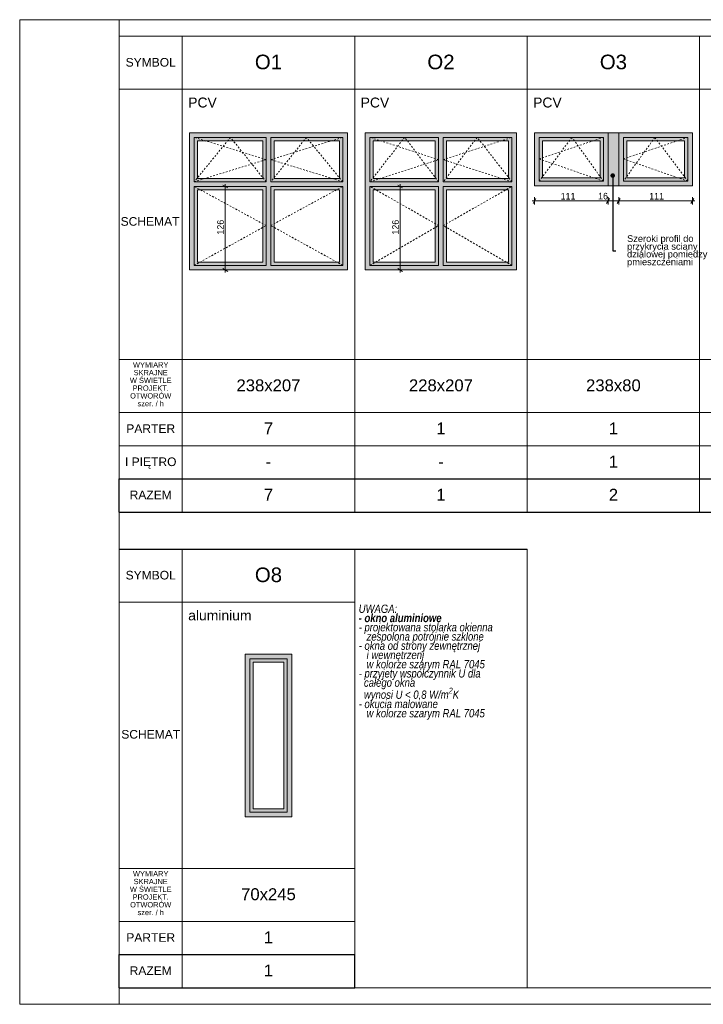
# Model space of a CAD drawing. Extents: x -130919 to -54459, y 5277 to 20371.
# Tile 10 of 11: x -75359 to -65054, y 5521 to 20371. Entities that reach past the tile are written whole.
import ezdxf

# ---------------------------------------------------------------- set-up
doc = ezdxf.new("R2010")
doc.units = 0
doc.header["$MEASUREMENT"] = 0
doc.linetypes.add('Hidden Line', pattern=[50, 25, -25])
for name, color, linetype, lineweight in [('0_Nr_Pióra__5', 7, 'Continuous', 13), ('Arch okna_Nr_Pióra__21', 7, 'Continuous', 13), ('Arch opisy okien_Nr_Pióra__1', 7, 'Continuous', 25), ('Arch opisy_Nr_Pióra__1', 7, 'Continuous', 25), ('Arch opisy_Nr_Pióra__21', 7, 'Continuous', 13), ('Arch opisy_Nr_Pióra__7', 7, 'Continuous', 13), ('ARCH TABELA_Nr_Pióra__21', 7, 'Continuous', 13), ('Arch wymiary_Nr_Pióra__5', 7, 'Continuous', 13)]:
    doc.layers.add(name, color=color, linetype=linetype, lineweight=lineweight)
doc.layers.add('Arch kolorystyka_Nr_Pióra__2', color=7, linetype='Continuous', lineweight=13, true_color=0x7f7f7f)
doc.layers.add('Arch wymiary', color=7, linetype='Continuous')
doc.styles.add('GENERATED_STYLE_1', font='txt')
doc.styles.add('GENERATED_STYLE_2', font='arial.ttf')
doc.styles.add('GENERATED_STYLE_3', font='arial.ttf')
doc.styles.add('GENERATED_STYLE_7', font='txt')
doc.dimstyles.new('GENERATED_STYLE__1', dxfattribs={"dimtxt": 100, "dimasz": 57, "dimexe": 0.18, "dimexo": 0, "dimgap": 0.09, "dimtad": 1, "dimdec": 0, "dimlfac": 0.1, "dimzin": 0, "dimdsep": 46, "dimtxsty": 'GENERATED_STYLE_1', "dimblk": 'ARROWHEAD_2', "dimblk1": 'ARROWHEAD_2', "dimblk2": 'ARROWHEAD_2', "dimcen": 0.09, "dimclrd": 7, "dimclre": 7, "dimclrt": 7, "dimadec": 0, "dimazin": 0, "dimtfac": 1, "dimtdec": 4, "dimtmove": 0, "dimatfit": 3, "dimfxl": 0, "dimtolj": 1, "dimtzin": 0, "dimarcsym": 0})
doc.dimstyles.new('GENERATED_STYLE__2', dxfattribs={"dimtxt": 100, "dimasz": 57, "dimexe": 0.18, "dimexo": 0, "dimgap": 0.09, "dimtad": 1, "dimtih": 1, "dimtoh": 1, "dimdec": 0, "dimlfac": 0.1, "dimzin": 0, "dimdsep": 46, "dimtxsty": 'GENERATED_STYLE_1', "dimblk": 'ARROWHEAD_2', "dimblk1": 'ARROWHEAD_2', "dimblk2": 'ARROWHEAD_2', "dimcen": 0.09, "dimclrd": 7, "dimclre": 7, "dimclrt": 7, "dimadec": 0, "dimazin": 0, "dimtfac": 1, "dimtdec": 4, "dimtmove": 0, "dimatfit": 3, "dimfxl": 0, "dimtolj": 1, "dimtzin": 0, "dimarcsym": 0})
doc.dimstyles.new('GENERATED_STYLE__5', dxfattribs={"dimtxt": 0.18, "dimasz": 136.8, "dimexe": 0.18, "dimexo": 0.0625, "dimgap": 0.09, "dimtad": 0, "dimtih": 1, "dimtoh": 1, "dimdec": 4, "dimzin": 0, "dimdsep": 46, "dimcen": 0.09, "dimadec": 0, "dimazin": 0, "dimtfac": 1, "dimtdec": 4, "dimtmove": 0, "dimatfit": 3, "dimldrblk": 'ARROWHEAD_11', "dimfxl": 0, "dimtolj": 1, "dimtzin": 0, "dimarcsym": 0})

# ---------------------------------------------------------------- blocks, each defined once
blk = doc.blocks.new('*D24')
at = {"layer": 'Arch wymiary_Nr_Pióra__5', "linetype": 'Continuous'}
for p, q in [((-72205, 17856), (-72317, 17856)), ((-72223, 17834), (-72298, 17877)), ((-72261, 17856), (-72261, 17892)), ((-72261, 16596), (-72261, 17856)), ((-72205, 16596), (-72317, 16596)), ((-72298, 16617), (-72223, 16574)), ((-72261, 16559), (-72261, 16596))]:
    blk.add_line(p, q, dxfattribs=at)
at = {"layer": 'Arch wymiary_Nr_Pióra__5', "insert": (-72281, 17130), "char_height": 100, "attachment_point": 7, "rotation": 90, "style": 'GENERATED_STYLE_1'}
blk.add_mtext('{126}', dxfattribs=at)
blk = doc.blocks.new('ARROWHEAD_2')
at = {"color": 0, "linetype": 'Continuous', "lineweight": 0}
for p, q in [((0, 0), (-1, 0)), ((-0.38, -0.66), (0.38, 0.66))]:
    blk.add_line(p, q, dxfattribs=at)
blk = doc.blocks.new('*D26')
at = {"layer": 'Arch wymiary_Nr_Pióra__5', "linetype": 'Continuous'}
for p, q in [((-69567, 17856), (-69679, 17856)), ((-69586, 17834), (-69661, 17877)), ((-69623, 17856), (-69623, 17892)), ((-69623, 16596), (-69623, 17856)), ((-69567, 16596), (-69679, 16596)), ((-69661, 16617), (-69586, 16574)), ((-69623, 16559), (-69623, 16596))]:
    blk.add_line(p, q, dxfattribs=at)
at = {"layer": 'Arch wymiary_Nr_Pióra__5', "insert": (-69643, 17130), "char_height": 100, "attachment_point": 7, "rotation": 90, "style": 'GENERATED_STYLE_1'}
blk.add_mtext('{126}', dxfattribs=at)
blk = doc.blocks.new('*D27')
at = {"layer": 'Arch wymiary_Nr_Pióra__5', "linetype": 'Continuous'}
for p, q in [((-67577, 17675), (-67621, 17600)), ((-67599, 17582), (-67599, 17694)), ((-66467, 17675), (-66511, 17600)), ((-66489, 17582), (-66489, 17694)), ((-67636, 17638), (-67599, 17638)), ((-67599, 17638), (-66489, 17638))]:
    blk.add_line(p, q, dxfattribs=at)
at = {"layer": 'Arch wymiary_Nr_Pióra__5', "char_height": 100, "attachment_point": 7, "style": 'GENERATED_STYLE_1'}
for s, insert in [('{111}', (-67204, 17658)), ('{16}', (-66639, 17658)), ('{111}', (-65870, 17658))]:
    blk.add_mtext(s, dxfattribs=dict(at, insert=insert))
blk = doc.blocks.new('*D28')
at = {"layer": 'Arch wymiary_Nr_Pióra__5', "linetype": 'Continuous'}
for p, q in [((-66467, 17675), (-66511, 17600)), ((-66489, 17582), (-66489, 17694)), ((-66307, 17675), (-66351, 17600)), ((-66329, 17582), (-66329, 17694)), ((-66489, 17638), (-66329, 17638))]:
    blk.add_line(p, q, dxfattribs=at)
at = {"layer": 'Arch wymiary_Nr_Pióra__5', "char_height": 100, "attachment_point": 7, "style": 'GENERATED_STYLE_1'}
for s, insert in [('{111}', (-67204, 17658)), ('{16}', (-66639, 17658)), ('{111}', (-65870, 17658))]:
    blk.add_mtext(s, dxfattribs=dict(at, insert=insert))
blk = doc.blocks.new('*D29')
at = {"layer": 'Arch wymiary_Nr_Pióra__5', "linetype": 'Continuous'}
for p, q in [((-66307, 17675), (-66351, 17600)), ((-66329, 17582), (-66329, 17694)), ((-65241, 17600), (-65197, 17675)), ((-65219, 17582), (-65219, 17694)), ((-66329, 17638), (-65219, 17638)), ((-65219, 17638), (-65182, 17638))]:
    blk.add_line(p, q, dxfattribs=at)
at = {"layer": 'Arch wymiary_Nr_Pióra__5', "char_height": 100, "attachment_point": 7, "style": 'GENERATED_STYLE_1'}
for s, insert in [('{111}', (-67204, 17658)), ('{16}', (-66639, 17658)), ('{111}', (-65870, 17658))]:
    blk.add_mtext(s, dxfattribs=dict(at, insert=insert))
blk = doc.blocks.new('ARROWHEAD_11')
at = {"color": 0, "linetype": 'Continuous', "lineweight": 0}
blk.add_line((0, 0), (-1, 0), dxfattribs=at)
at = {"color": 0, "linetype": 'Continuous', "lineweight": 0, "const_width": 0.25, "flags": 128}
blk.add_lwpolyline([(-0.125, 0, 1), (0.125, 0, 1)], format="xyb", close=True, dxfattribs=at)

msp = doc.modelspace()

# ---------------------------------------------------------------- hatches: boundary and pattern name
at = {"layer": 'Arch kolorystyka_Nr_Pióra__2', "linetype": 'Continuous'}
h = msp.add_hatch(color=256, dxfattribs=at)
h.paths.add_polyline_path([(-72798.9, 16595.6), (-70418.9, 16595.6), (-70418.9, 18665.6), (-72798.9, 18665.6)], flags=0)
h.paths.add_polyline_path([(-71523.9, 17975.6), (-71523.9, 18545.6), (-70538.9, 18545.6), (-70538.9, 17975.6)], flags=0)
h.paths.add_polyline_path([(-72678.9, 17975.6), (-72678.9, 18545.6), (-71693.9, 18545.6), (-71693.9, 17975.6)], flags=0)
h.paths.add_polyline_path([(-72678.9, 16715.6), (-72678.9, 17805.6), (-71693.9, 17805.6), (-71693.9, 16715.6)], flags=0)
h.paths.add_polyline_path([(-71523.9, 17805.6), (-70538.9, 17805.6), (-70538.9, 16715.6), (-71523.9, 16715.6)], flags=0)
h = msp.add_hatch(color=256, dxfattribs=at)
h.paths.add_polyline_path([(-70148.9, 16595.6), (-67868.9, 16595.6), (-67868.9, 18665.6), (-70148.9, 18665.6)], flags=0)
h.paths.add_polyline_path([(-70028.9, 17975.6), (-70028.9, 18545.6), (-69093.9, 18545.6), (-69093.9, 17975.6)], flags=0)
h.paths.add_polyline_path([(-68923.9, 17975.6), (-68923.9, 18545.6), (-67988.9, 18545.6), (-67988.9, 17975.6)], flags=0)
h.paths.add_polyline_path([(-70028.9, 16715.6), (-70028.9, 17805.6), (-69093.9, 17805.6), (-69093.9, 16715.6)], flags=0)
h.paths.add_polyline_path([(-68923.9, 16715.6), (-68923.9, 17805.6), (-67988.9, 17805.6), (-67988.9, 16715.6)], flags=0)
h = msp.add_hatch(color=256, dxfattribs=at)
h.paths.add_polyline_path([(-67598.9, 17865.6), (-65218.9, 17865.6), (-65218.9, 18665.6), (-67598.9, 18665.6)], flags=0)
h.paths.add_polyline_path([(-67478.9, 17985.6), (-67478.9, 18545.6), (-66608.9, 18545.6), (-66608.9, 17985.6)], flags=0)
h.paths.add_polyline_path([(-66208.9, 17985.6), (-66208.9, 18545.6), (-65338.9, 18545.6), (-65338.9, 17985.6)], flags=0)
h = msp.add_hatch(color=256, dxfattribs=at)
h.paths.add_polyline_path([(-71958.9, 8350.6), (-71258.9, 8350.6), (-71258.9, 10800.6), (-71958.9, 10800.6)], flags=0)
h.paths.add_polyline_path([(-71838.9, 8470.6), (-71838.9, 10680.6), (-71378.9, 10680.6), (-71378.9, 8470.6)], flags=0)

# ---------------------------------------------------------------- linework, layer by layer
at = {"layer": 'Arch okna_Nr_Pióra__21', "linetype": 'Continuous'}
for p, q in [((-72798.9, 18665.6), (-72798.9, 16595.6)), ((-72798.9, 18665.6), (-70418.9, 18665.6)), ((-72728.9, 18595.6), (-71643.9, 18595.6)), ((-72728.9, 18595.6), (-72728.9, 17925.6)), ((-71643.9, 18595.6), (-71643.9, 17925.6)), ((-71573.9, 18595.6), (-71573.9, 17925.6)), ((-71573.9, 18595.6), (-70488.9, 18595.6)), ((-70488.9, 18595.6), (-70488.9, 17925.6)), ((-70418.9, 18665.6), (-70418.9, 16595.6)), ((-70148.9, 18665.6), (-67868.9, 18665.6)), ((-70148.9, 18665.6), (-70148.9, 16595.6)), ((-70078.9, 18595.6), (-69043.9, 18595.6)), ((-70078.9, 18595.6), (-70078.9, 17925.6)), ((-69043.9, 18595.6), (-69043.9, 17925.6)), ((-68973.9, 18595.6), (-68973.9, 17925.6)), ((-68973.9, 18595.6), (-67938.9, 18595.6)), ((-67938.9, 18595.6), (-67938.9, 17925.6)), ((-67868.9, 18665.6), (-67868.9, 16595.6)), ((-67598.9, 18665.6), (-65218.9, 18665.6)), ((-67598.9, 18665.6), (-67598.9, 17865.6)), ((-67528.9, 18595.6), (-66558.9, 18595.6)), ((-67528.9, 18595.6), (-67528.9, 17935.6)), ((-66558.9, 18595.6), (-66558.9, 17935.6)), ((-66488.9, 18665.6), (-66488.9, 17865.6)), ((-66328.9, 18665.6), (-66328.9, 17865.6)), ((-66258.9, 18595.6), (-66258.9, 17935.6)), ((-66258.9, 18595.6), (-65288.9, 18595.6)), ((-65288.9, 18595.6), (-65288.9, 17935.6)), ((-65218.9, 18665.6), (-65218.9, 17865.6)), ((-72678.9, 18545.6), (-71693.9, 18545.6)), ((-72678.9, 18545.6), (-72678.9, 17975.6)), ((-71693.9, 18545.6), (-71693.9, 17975.6)), ((-71523.9, 18545.6), (-70538.9, 18545.6)), ((-71523.9, 18545.6), (-71523.9, 17975.6)), ((-70538.9, 18545.6), (-70538.9, 17975.6)), ((-70028.9, 18545.6), (-69093.9, 18545.6)), ((-70028.9, 18545.6), (-70028.9, 17975.6)), ((-69093.9, 18545.6), (-69093.9, 17975.6)), ((-68923.9, 18545.6), (-67988.9, 18545.6)), ((-68923.9, 18545.6), (-68923.9, 17975.6)), ((-67988.9, 18545.6), (-67988.9, 17975.6)), ((-67478.9, 18545.6), (-66608.9, 18545.6)), ((-67478.9, 18545.6), (-67478.9, 17985.6)), ((-66608.9, 18545.6), (-66608.9, 17985.6)), ((-66208.9, 18545.6), (-65338.9, 18545.6)), ((-66208.9, 18545.6), (-66208.9, 17985.6)), ((-65338.9, 18545.6), (-65338.9, 17985.6)), ((-72678.9, 17975.6), (-71693.9, 17975.6)), ((-71523.9, 17975.6), (-70538.9, 17975.6)), ((-70028.9, 17975.6), (-69093.9, 17975.6)), ((-68923.9, 17975.6), (-67988.9, 17975.6)), ((-67478.9, 17985.6), (-66608.9, 17985.6)), ((-66208.9, 17985.6), (-65338.9, 17985.6)), ((-72728.9, 17925.6), (-71643.9, 17925.6)), ((-72728.9, 17855.6), (-71643.9, 17855.6)), ((-72728.9, 17855.6), (-72728.9, 16665.6)), ((-71643.9, 17855.6), (-71643.9, 16665.6)), ((-71573.9, 17925.6), (-70488.9, 17925.6)), ((-71573.9, 17855.6), (-71573.9, 16665.6)), ((-71573.9, 17855.6), (-70488.9, 17855.6)), ((-70488.9, 17855.6), (-70488.9, 16665.6)), ((-70078.9, 17925.6), (-69043.9, 17925.6)), ((-70078.9, 17855.6), (-69043.9, 17855.6)), ((-70078.9, 17855.6), (-70078.9, 16665.6)), ((-69043.9, 17855.6), (-69043.9, 16665.6)), ((-68973.9, 17925.6), (-67938.9, 17925.6)), ((-68973.9, 17855.6), (-68973.9, 16665.6)), ((-68973.9, 17855.6), (-67938.9, 17855.6)), ((-67938.9, 17855.6), (-67938.9, 16665.6)), ((-67598.9, 17865.6), (-65218.9, 17865.6)), ((-67528.9, 17935.6), (-66558.9, 17935.6)), ((-66258.9, 17935.6), (-65288.9, 17935.6)), ((-72678.9, 17805.6), (-71693.9, 17805.6)), ((-72678.9, 17805.6), (-72678.9, 16715.6)), ((-71693.9, 17805.6), (-71693.9, 16715.6)), ((-71523.9, 17805.6), (-70538.9, 17805.6)), ((-71523.9, 17805.6), (-71523.9, 16715.6)), ((-70538.9, 17805.6), (-70538.9, 16715.6)), ((-70028.9, 17805.6), (-69093.9, 17805.6)), ((-70028.9, 17805.6), (-70028.9, 16715.6)), ((-69093.9, 17805.6), (-69093.9, 16715.6)), ((-68923.9, 17805.6), (-67988.9, 17805.6)), ((-68923.9, 17805.6), (-68923.9, 16715.6)), ((-67988.9, 17805.6), (-67988.9, 16715.6)), ((-72728.9, 16665.6), (-71643.9, 16665.6)), ((-72678.9, 16715.6), (-71693.9, 16715.6)), ((-71573.9, 16665.6), (-70488.9, 16665.6)), ((-71523.9, 16715.6), (-70538.9, 16715.6)), ((-70078.9, 16665.6), (-69043.9, 16665.6)), ((-70028.9, 16715.6), (-69093.9, 16715.6)), ((-68973.9, 16665.6), (-67938.9, 16665.6)), ((-68923.9, 16715.6), (-67988.9, 16715.6)), ((-72798.9, 16595.6), (-70418.9, 16595.6)), ((-70148.9, 16595.6), (-67868.9, 16595.6)), ((-71958.9, 10800.6), (-71258.9, 10800.6)), ((-71958.9, 10800.6), (-71958.9, 8350.6)), ((-71888.9, 10730.6), (-71328.9, 10730.6)), ((-71888.9, 10730.6), (-71888.9, 8420.6)), ((-71328.9, 10730.6), (-71328.9, 8420.6)), ((-71258.9, 10800.6), (-71258.9, 8350.6)), ((-71838.9, 10680.6), (-71378.9, 10680.6)), ((-71838.9, 10680.6), (-71838.9, 8470.6)), ((-71378.9, 10680.6), (-71378.9, 8470.6)), ((-71838.9, 8470.6), (-71378.9, 8470.6)), ((-71958.9, 8350.6), (-71258.9, 8350.6)), ((-71888.9, 8420.6), (-71328.9, 8420.6))]:
    msp.add_line(p, q, dxfattribs=at)
at = {"layer": 'Arch okna_Nr_Pióra__21', "linetype": 'Hidden Line'}
for p, q in [((-72181.4, 18595.6), (-72728.9, 17925.6)), ((-71643.9, 18260.6), (-72728.9, 18595.6)), ((-71643.9, 17925.6), (-72181.4, 18595.6)), ((-71036.4, 18595.6), (-71573.9, 17925.6)), ((-71573.9, 18260.6), (-70488.9, 18595.6)), ((-70488.9, 17925.6), (-71036.4, 18595.6)), ((-69556.4, 18595.6), (-70078.9, 17925.6)), ((-69043.9, 18260.6), (-70078.9, 18595.6)), ((-69043.9, 17925.6), (-69556.4, 18595.6)), ((-68461.4, 18595.6), (-68973.9, 17925.6)), ((-68973.9, 18260.6), (-67938.9, 18595.6)), ((-67938.9, 17925.6), (-68461.4, 18595.6)), ((-67033.9, 18595.6), (-67528.9, 17935.6)), ((-67528.9, 18270.6), (-66558.9, 18595.6)), ((-66558.9, 17935.6), (-67033.9, 18595.6)), ((-65783.9, 18595.6), (-66258.9, 17935.6)), ((-66258.9, 18270.6), (-65288.9, 18595.6)), ((-65288.9, 17935.6), (-65783.9, 18595.6)), ((-66558.9, 17935.6), (-67528.9, 18270.6)), ((-65288.9, 17935.6), (-66258.9, 18270.6)), ((-72728.9, 17925.6), (-71643.9, 18260.6)), ((-70488.9, 17925.6), (-71573.9, 18260.6)), ((-70078.9, 17925.6), (-69043.9, 18260.6)), ((-67938.9, 17925.6), (-68973.9, 18260.6)), ((-71643.9, 17265.6), (-72728.9, 17855.6)), ((-71573.9, 17265.6), (-70488.9, 17855.6)), ((-69043.9, 17265.6), (-70078.9, 17855.6)), ((-68973.9, 17265.6), (-67938.9, 17855.6)), ((-72728.9, 16665.6), (-71643.9, 17265.6)), ((-70488.9, 16665.6), (-71573.9, 17265.6)), ((-70078.9, 16665.6), (-69043.9, 17265.6)), ((-67938.9, 16665.6), (-68973.9, 17265.6))]:
    msp.add_line(p, q, dxfattribs=at)
at = {"layer": 'Arch opisy_Nr_Pióra__1', "linetype": 'Continuous'}
for p, q in [((-73858.9, 13445.6), (-54708.9, 13445.6)), ((-73858.9, 12945.6), (-73858.9, 13445.6)), ((-73858.9, 12945.6), (-54708.9, 12945.6)), ((-73858.9, 12385.6), (-72908.9, 12385.6)), ((-72908.9, 12385.6), (-67708.9, 12385.6)), ((-73858.9, 6270.6), (-72908.9, 6270.6)), ((-73858.9, 5770.6), (-73858.9, 6270.6)), ((-72908.9, 6270.6), (-70308.9, 6270.6)), ((-70308.9, 5770.6), (-70308.9, 6270.6)), ((-73858.9, 5770.6), (-70308.9, 5770.6))]:
    msp.add_line(p, q, dxfattribs=at)
at = {"layer": 'Arch opisy_Nr_Pióra__21', "linetype": 'Continuous'}
for p, q in [((-73858.9, 20120.6), (-54708.9, 20120.6)), ((-72908.9, 20120.6), (-72908.9, 12945.6)), ((-70308.9, 20120.6), (-70308.9, 12945.6)), ((-67708.9, 20120.6), (-67708.9, 12945.6)), ((-65108.9, 20120.6), (-65108.9, 12945.6)), ((-73858.9, 19320.6), (-54708.9, 19320.6)), ((-73858.9, 15245.6), (-54708.9, 15245.6)), ((-73858.9, 14445.6), (-54708.9, 14445.6)), ((-73858.9, 14445.6), (-54708.9, 14445.6)), ((-73858.9, 13945.6), (-54708.9, 13945.6)), ((-73858.9, 13445.6), (-54708.9, 13445.6)), ((-73858.9, 13445.6), (-54708.9, 13445.6)), ((-72908.9, 12385.6), (-72908.9, 5770.6)), ((-70308.9, 5770.6), (-70308.9, 12385.6)), ((-67708.9, 5770.6), (-67708.9, 12385.6)), ((-73858.9, 11585.6), (-72908.9, 11585.6)), ((-72908.9, 11585.6), (-70308.9, 11585.6)), ((-73858.9, 7570.6), (-72908.9, 7570.6)), ((-72908.9, 7570.6), (-70308.9, 7570.6)), ((-73858.9, 6770.6), (-72908.9, 6770.6)), ((-73858.9, 6770.6), (-72908.9, 6770.6)), ((-72908.9, 6770.6), (-70308.9, 6770.6)), ((-72908.9, 6770.6), (-70308.9, 6770.6)), ((-73858.9, 6270.6), (-72908.9, 6270.6)), ((-73858.9, 6270.6), (-72908.9, 6270.6)), ((-73858.9, 6270.6), (-72908.9, 6270.6)), ((-72908.9, 6270.6), (-70308.9, 6270.6)), ((-72908.9, 6270.6), (-70308.9, 6270.6)), ((-72908.9, 6270.6), (-70308.9, 6270.6)), ((-54708.9, 5770.6), (-73858.9, 5770.6))]:
    msp.add_line(p, q, dxfattribs=at)
at = {"layer": 'ARCH TABELA_Nr_Pióra__21', "linetype": 'Continuous'}
for p, q in [((-75358.9, 5520.6), (-75358.9, 20370.6)), ((-75358.9, 20370.6), (-54458.9, 20370.6)), ((-73858.9, 20120.6), (-73858.9, 20370.6)), ((-73858.9, 20120.6), (-73858.9, 5770.6)), ((-73858.9, 5520.6), (-73858.9, 5770.6)), ((-54458.9, 5520.6), (-75358.9, 5520.6))]:
    msp.add_line(p, q, dxfattribs=at)

# ---------------------------------------------------------------- texts
at = {"layer": '0_Nr_Pióra__5', "linetype": 'Continuous', "insert": (-66203.3, 16878.2), "char_height": 100, "width": 1180.345, "attachment_point": 4, "line_spacing_factor": 0.704841, "style": 'GENERATED_STYLE_2'}
msp.add_mtext('{Szeroki profil do \\Pprzykrycia sciany\\Pdzialowej pomiedzy\\Ppmieszczeniami}', dxfattribs=at)
at = {"layer": 'Arch opisy okien_Nr_Pióra__1', "linetype": 'Continuous'}
for s, insert, char_height, attachment_point, style in [('{SYMBOL}', (-73383.9, 19793.1), 130, 2, 'GENERATED_STYLE_2'), ('{O1}', (-71608.9, 19843.2), 220, 2, 'GENERATED_STYLE_3'), ('{O2}', (-69008.9, 19843.2), 220, 2, 'GENERATED_STYLE_3'), ('{O3}', (-66408.9, 19843.2), 220, 2, 'GENERATED_STYLE_3'), ('{PCV}', (-72818.9, 19196.3), 150, 1, 'GENERATED_STYLE_3'), ('{PCV}', (-70218.9, 19196.3), 150, 1, 'GENERATED_STYLE_3'), ('{PCV}', (-67618.9, 19196.3), 150, 1, 'GENERATED_STYLE_3'), ('{SCHEMAT}', (-73393.9, 17393.1), 130, 2, 'GENERATED_STYLE_2'), ('{238x207}', (-71608.9, 14945.9), 180, 2, 'GENERATED_STYLE_2'), ('{228x207}', (-69008.9, 14945.9), 180, 2, 'GENERATED_STYLE_2'), ('{238x80}', (-66408.9, 14945.9), 180, 2, 'GENERATED_STYLE_2'), ('{PARTER}', (-73383.9, 14268.1), 130, 2, 'GENERATED_STYLE_2'), ('{7}', (-71608.9, 14295.9), 180, 2, 'GENERATED_STYLE_2'), ('{1}', (-69008.9, 14295.9), 180, 2, 'GENERATED_STYLE_2'), ('{1}', (-66408.9, 14295.9), 180, 2, 'GENERATED_STYLE_2'), ('{I PIĘTRO}', (-73383.9, 13768.1), 130, 2, 'GENERATED_STYLE_2'), ('{-}', (-71608.9, 13795.9), 180, 2, 'GENERATED_STYLE_2'), ('{-}', (-69008.9, 13795.9), 180, 2, 'GENERATED_STYLE_2'), ('{1}', (-66408.9, 13795.9), 180, 2, 'GENERATED_STYLE_2'), ('{RAZEM}', (-73383.9, 13268.1), 130, 2, 'GENERATED_STYLE_3'), ('{7}', (-71608.9, 13295.9), 180, 2, 'GENERATED_STYLE_3'), ('{1}', (-69008.9, 13295.9), 180, 2, 'GENERATED_STYLE_3'), ('{2}', (-66408.9, 13295.9), 180, 2, 'GENERATED_STYLE_3'), ('{SYMBOL}', (-73383.9, 12058.1), 130, 2, 'GENERATED_STYLE_2'), ('{O8}', (-71608.9, 12108.2), 220, 2, 'GENERATED_STYLE_3'), ('{aluminium}', (-72818.9, 11461.3), 150, 1, 'GENERATED_STYLE_3'), ('{SCHEMAT}', (-73383.9, 9658.1), 130, 2, 'GENERATED_STYLE_2'), ('{70x245}', (-71608.9, 7270.9), 180, 2, 'GENERATED_STYLE_2'), ('{PARTER}', (-73383.9, 6593.1), 130, 2, 'GENERATED_STYLE_2'), ('{1}', (-71608.9, 6620.9), 180, 2, 'GENERATED_STYLE_2'), ('{RAZEM}', (-73383.9, 6093.1), 130, 2, 'GENERATED_STYLE_3'), ('{1}', (-71608.9, 6120.9), 180, 2, 'GENERATED_STYLE_3')]:
    msp.add_mtext(s, dxfattribs=dict(at, insert=insert, char_height=char_height, attachment_point=attachment_point, style=style))
at = {"layer": 'Arch opisy okien_Nr_Pióra__1', "linetype": 'Continuous', "char_height": 80, "width": 2104.478, "attachment_point": 2, "line_spacing_factor": 0.875752, "style": 'GENERATED_STYLE_3'}
for insert in [(-73383.9, 15204.5), (-73383.9, 7529.5)]:
    msp.add_mtext('{WYMIARY\\PSKRAJNE\\PW ŚWIETLE \\PPROJEKT. \\POTWORÓW\\Pszer. / h}', dxfattribs=dict(at, insert=insert))
at = {"layer": 'Arch opisy_Nr_Pióra__7', "linetype": 'Continuous', "insert": (-70248.9, 11548.7), "char_height": 125, "width": 2361.72, "attachment_point": 1, "line_spacing_factor": 0.668059, "style": 'GENERATED_STYLE_7'}
msp.add_mtext('\\A1;{\\fArial Narrow Europa Środkowa|b0|i1|c0|p34;UWAGA:\\P\\fArial Narrow Europa Środkowa|b1|i1|c0|p34;- okno aluminiowe\\P\\fArial Narrow Europa Środkowa|b0|i1|c0|p34;- projektowana stolarka okienna\\P   zespolona potrójnie szklone\\P- okna od strony zewnętrznej \\P   i wewnętrzenj\\P   w kolorze szarym RAL 7045\\P- przyjety współczynnik U dla \\P  całego okna \\P  wynosi U\\fArial Narrow Europa Środkowa|b0|i0|c0|p34; < \\fArial Narrow Europa Środkowa|b0|i1|c0|p34;0,8 W/m\\A1{\\H0.7x;\\S2^  ;}K\\P- okucia malowane \\P   w kolorze szarym RAL 7045}', dxfattribs=at)

# ---------------------------------------------------------------- dimensions: what is measured, and where the dimension line sits
at = {"layer": 'Arch wymiary', "linetype": 'Continuous'}
for base, p1, p2, picture, middle in [((-72260.9, 16595.6), (-71802.2, 16595.6), (-71643.9, 17855.6), '*D24', (-72330.9, 17243.5)), ((-69623.2, 16595.6), (-69561.5, 16595.6), (-69528, 17855.6), '*D26', (-69693.2, 17243.5))]:
    dim = msp.add_linear_dim(base=base, p1=p1, p2=p2, angle=90, dimstyle='GENERATED_STYLE__1', dxfattribs=at)
    dim.commit()
    dim.dimension.update_dxf_attribs({"geometry": picture, "text_midpoint": middle})
for p1, p2, picture, middle in [((-67598.9, 17865.6), (-66488.9, 17865.6), '*D27', (-67100.1, 17707.8)), ((-66488.9, 17865.6), (-66328.9, 17865.6), '*D28', (-66562.6, 17707.8)), ((-66328.9, 17865.6), (-65218.9, 17865.6), '*D29', (-65766.1, 17707.8))]:
    dim = msp.add_linear_dim(base=(-67598.9, 17637.8), p1=p1, p2=p2, dimstyle='GENERATED_STYLE__2', dxfattribs=at)
    dim.commit()
    dim.dimension.update_dxf_attribs({"geometry": picture, "text_midpoint": middle})

# ---------------------------------------------------------------- leaders
at = {"layer": '0_Nr_Pióra__5', "linetype": 'Continuous', "annotation_type": 0, "has_hookline": 1, "hookline_direction": 1, "text_width": 1052.2}
msp.add_leader([(-66419.7, 18020), (-66419.7, 16886.1), (-66371.4, 16886.1)], dimstyle='GENERATED_STYLE__5', dxfattribs=at)

doc.saveas('drawing.dxf')
